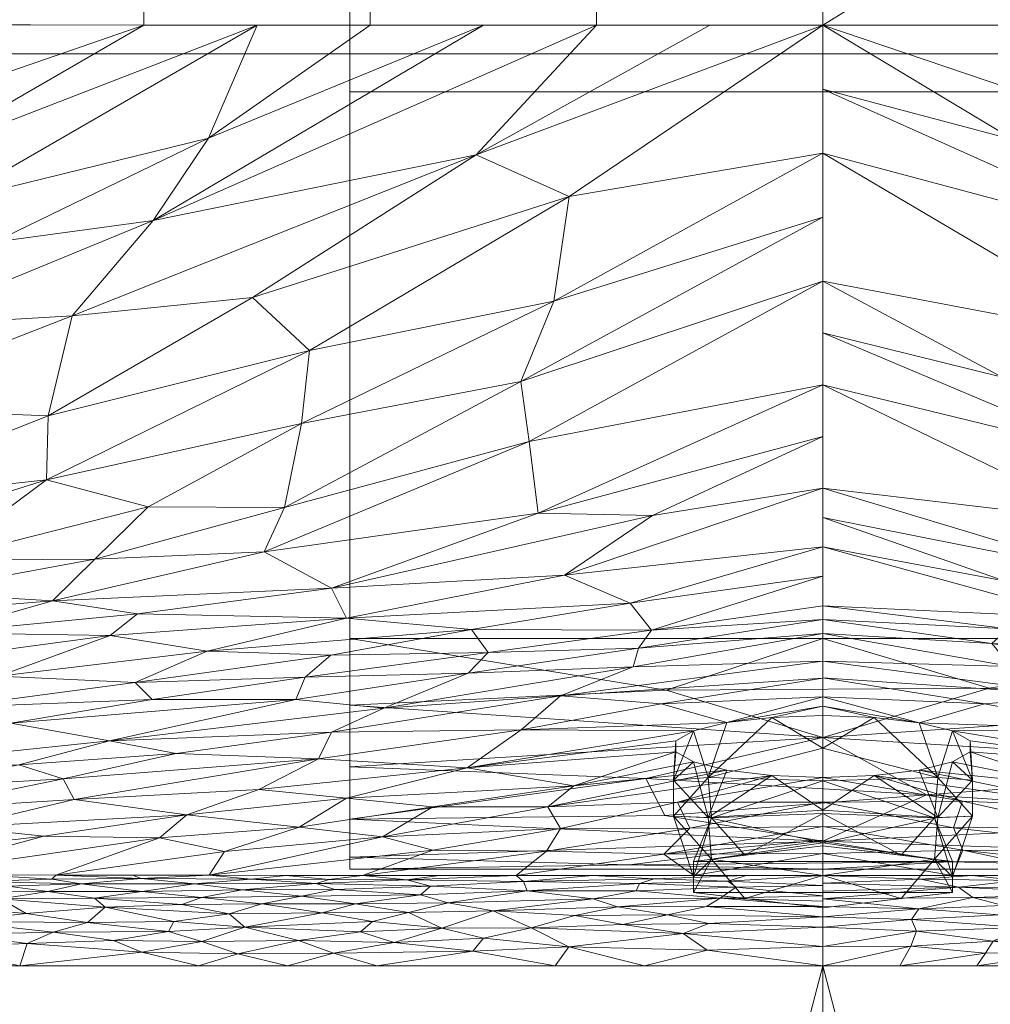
# Model space of a CAD drawing. Header units: millimetres. Extents: x -250 to 250, y 0 to 460.
# Tile 15 of 32: x -54 to 11, y 122 to 188. Entities that reach past the tile are written whole.
import ezdxf

# ---------------------------------------------------------------- set-up
doc = ezdxf.new("R2010")
doc.units = ezdxf.units.MM
doc.layers.add('A-GENM', color=13, linetype='Continuous')

# ---------------------------------------------------------------- blocks, each defined once
blk = doc.blocks.new('MODEL_CL0519I-6DAAULS - MODEL_CL0519I-6DAAULS-438018-Preview')
at = {"layer": 'A-GENM', "lineweight": 9}
mesh = blk.add_polyface(dxfattribs=at)
corners = [(250, -10), (249.748, -7.772), (249.004, -5.656), (247.807, -3.76), (246.217, -2.178), (244.315, -0.988), (242.196, -0.25), (239.965, 0), (-239.965, 0), (-242.194, -0.25), (-244.312, -0.987), (-246.214, -2.175), (-247.804, -3.757), (-249.002, -5.653), (-249.747, -7.769), (-250, -10), (-250, -210), (-250, -330.708), (-250, -391.062), (-249.982, -421.24), (-246.714, -435.878), (-238.285, -448.284), (-225.879, -456.713), (-211.238, -459.981), (-181.063, -460), (-120.709, -460), (0, -460), (120.708, -460), (181.062, -460), (211.239, -459.981), (225.878, -456.714), (238.284, -448.285), (246.713, -435.879), (249.981, -421.238), (250, -391.063), (250, -330.708), (250, -210), (0, -124.794), (190.893, -124.794), (202.768, -125.656), (214.028, -129.496), (223.887, -136.152), (231.658, -145.159), (236.798, -155.888), (238.946, -167.587), (239, -191.45), (239, -286.897), (239, -382.344), (238.946, -406.205), (236.798, -417.903), (231.659, -428.634), (223.888, -437.641), (214.028, -444.297), (202.77, -448.137), (190.896, -449), (0, -449), (-190.895, -449), (-202.768, -448.137), (-214.028, -444.297), (-223.887, -437.642), (-231.658, -428.635), (-236.798, -417.904), (-238.946, -406.207), (-239, -382.343), (-239, -286.898), (-239, -191.45), (-238.946, -167.589), (-236.798, -155.89), (-231.659, -145.159), (-223.888, -136.153), (-214.028, -129.496), (-202.769, -125.656), (-190.895, -124.794), (17.5, -65), (12.374, -77.374), (0, -82.5), (-12.374, -77.374), (-17.5, -65), (-12.374, -52.626), (0, -47.5), (12.374, -52.626)]
mesh.append_faces([[corners[k] for k in face] for face in [(68, 15, 67), (80, 7, 79), (63, 18, 62), (58, 23, 57), (45, 36, 44)]], dxfattribs={"vtx0": -1, "vtx1": -1})
mesh.append_faces([[corners[k] for k in face] for face in [(72, 8, 15, 71)]], dxfattribs={"vtx0": -1, "vtx1": -1, "vtx2": -1})
mesh.append_faces([[corners[k] for k in face] for face in [(0, 7, 38, 39)]], dxfattribs={"vtx0": -1, "vtx1": -1, "vtx3": -1})
mesh.append_faces([[corners[k] for k in face] for face in [(8, 78, 79), (38, 73, 74, 37), (0, 43, 44, 36), (64, 16, 17), (62, 18, 19, 61), (25, 55, 56, 24), (36, 45, 46, 35), (33, 49, 50, 32), (34, 47, 48, 33), (47, 34, 35, 46), (29, 53, 54, 28)]], dxfattribs={"vtx0": -1, "vtx2": -1})
mesh.append_faces([[corners[k] for k in face] for face in [(7, 80, 73, 38)]], dxfattribs={"vtx0": -1, "vtx2": -1, "vtx3": -1})
mesh.append_faces([[corners[k] for k in face] for face in [(0, 5, 6, 7), (0, 3, 4, 5), (55, 25, 26, 27)]], dxfattribs={"vtx0": -1, "vtx3": -1})
mesh.append_faces([[corners[k] for k in face] for face in [(11, 12, 15, 10), (9, 10, 15, 8), (68, 69, 15), (65, 66, 16, 64), (70, 71, 15), (69, 70, 15), (75, 76, 37), (7, 8, 79), (74, 75, 37), (40, 41, 0), (42, 43, 0), (41, 42, 0), (39, 40, 0), (20, 21, 60), (48, 49, 33)]], dxfattribs={"vtx1": -1, "vtx2": -1})
mesh.append_faces([[corners[k] for k in face] for face in [(77, 78, 8, 72)]], dxfattribs={"vtx1": -1, "vtx2": -1, "vtx3": -1})
mesh.append_faces([[corners[k] for k in face] for face in [(66, 67, 15, 16), (72, 37, 76, 77), (17, 18, 63, 64), (19, 20, 60, 61), (58, 59, 22, 23), (21, 22, 59, 60), (56, 57, 23, 24), (27, 28, 54, 55), (31, 32, 50, 51), (51, 52, 30, 31), (29, 30, 52, 53)]], dxfattribs={"vtx1": -1, "vtx3": -1})
mesh.append_faces([[corners[k] for k in face] for face in [(13, 14, 15, 12)]], dxfattribs={"vtx2": -1})
mesh.append_faces([[corners[k] for k in face] for face in [(0, 1, 2, 3)]], dxfattribs={"vtx3": -1})
mesh = blk.add_polyface(dxfattribs=at)
corners = [(-172.365, -356, -150), (-172.365, -185.736, -150), (-172.365, -15.471, -150), (172.365, -15.471, -150), (172.365, -185.736, -150), (172.365, -356, -150)]
mesh.append_faces([[corners[k] for k in face] for face in [(1, 4, 5, 0)]], dxfattribs={"vtx0": -1})
mesh.append_faces([[corners[k] for k in face] for face in [(2, 3, 4, 1)]], dxfattribs={"vtx2": -1})
mesh = blk.add_polyface(dxfattribs=at)
corners = [(-6.408, -128.614, -1.138), (0, -128.078, -1.042), (-5.919, -127.903, -0.692), (-11.384, -126.44, -0.168), (-16.569, -125.714, -0.049), (-17.93, -126.618, -0.208), (-18.099, -130.026, -2.726), (-18.249, -129.622, -2.126), (-26.245, -129.771, -2.316), (-10.292, -124.794), (-20.585, -124.794), (-24.616, -126.611, -0.203), (-21.271, -127.463, -0.481), (-6.248, -127.123, -0.359), (-13.291, -127.367, -0.446), (-25.617, -128.855, -1.314), (-20.589, -129.203, -1.642), (-18.265, -128.504, -1.052), (-12.997, -130.499, -3.735), (-19.169, -130.414, -3.509), (-15.923, -130.836, -4.889), (-10.022, -129.359, -1.817), (0, -129.286, -2.169), (-5.146, -124.794), (-10.856, -125.644, -0.042), (-5.876, -126.12, -0.107), (-15.224, -129.239, -1.685), (-9.052, -130.052, -2.781), (-12.038, -128.835, -1.311), (-9.972, -130.834, -4.89), (-23.909, -125.675, -0.043), (-24.784, -128.216, -0.857), (0, -126.09, -0.411), (0, -127.386, -0.822), (-11.797, -128.21, -0.863), (0, -128.771, -1.262), (0, -130.315, -3.984), (0, -129.8, -3.077), (-6.534, -130.6, -4.029), (0, -130.83, -4.891), (-23.885, -130.84, -4.888), (0, -124.794), (-25.263, -130.162, -2.959)]
mesh.append_faces([[corners[k] for k in face] for face in [(32, 13, 33), (1, 0, 35), (39, 38, 29), (22, 27, 37), (35, 0, 22), (23, 25, 41)]], dxfattribs={"vtx0": -1, "vtx1": -1})
mesh.append_faces([[corners[k] for k in face] for face in [(0, 1, 2), (3, 4, 5), (6, 7, 8), (11, 12, 5), (13, 3, 14), (15, 16, 17), (18, 19, 20), (21, 22, 0), (23, 24, 25), (7, 21, 26), (16, 26, 17), (7, 27, 21), (28, 21, 0), (27, 6, 18), (13, 25, 3), (4, 10, 30), (5, 4, 30), (5, 30, 11), (24, 4, 3), (14, 3, 5), (17, 12, 31), (12, 17, 14), (12, 14, 5), (32, 25, 13), (13, 2, 33), (2, 14, 34), (14, 2, 13), (2, 34, 0), (28, 0, 34), (27, 22, 21), (17, 28, 34), (26, 21, 28), (17, 34, 14), (17, 26, 28), (7, 26, 16), (8, 7, 16), (7, 6, 27), (18, 29, 38), (38, 27, 18), (19, 18, 6), (27, 38, 36), (9, 4, 24), (25, 24, 3), (42, 19, 6)]], dxfattribs={"vtx0": -1, "vtx1": -1, "vtx2": -1})
mesh.append_faces([[corners[k] for k in face] for face in [(4, 9, 10), (27, 36, 37), (19, 40, 20), (25, 32, 41)]], dxfattribs={"vtx0": -1, "vtx2": -1})
mesh.append_faces([[corners[k] for k in face] for face in [(20, 29, 18), (23, 9, 24), (1, 33, 2), (39, 36, 38)]], dxfattribs={"vtx1": -1, "vtx2": -1})
mesh = blk.add_polyface(dxfattribs=at)
corners = [(20.02, -130.441, -3.575), (27.813, -130.557, -3.864), (26.237, -130.131, -2.899), (26.911, -129.544, -2.014), (19.769, -129.814, -2.389), (6.357, -130.452, -3.619), (5.129, -130.831, -4.891), (11.282, -130.606, -4.043), (7.795, -128.767, -1.257), (6.866, -129.313, -1.769), (13.744, -128.734, -1.227), (13.381, -127.566, -0.529), (9.346, -126.956, -0.304), (7.637, -127.635, -0.561), (23.862, -124.794), (17.896, -124.794), (23.414, -125.788, -0.056), (29.827, -124.794), (12.268, -130.306, -3.271), (10.39, -128.209, -0.863), (22.704, -126.652, -0.214), (28.658, -126.363, -0.146), (0, -128.771, -1.262), (0, -128.078, -1.042), (22.039, -128.484, -1.034), (16.582, -128.173, -0.838), (12.499, -129.824, -2.411), (5.805, -130.066, -2.807), (11.931, -124.794), (7.74, -125.859, -0.067), (16.994, -126.072, -0.097), (0, -126.089, -0.411), (19.516, -127.348, -0.436), (0, -124.794), (0, -127.384, -0.822), (15.353, -129.28, -1.727), (25.059, -129.023, -1.463), (20.516, -130.836, -4.89), (25.645, -130.84, -4.889), (15.387, -130.834, -4.891), (0, -129.489, -2.527), (0, -129.13, -1.895), (0, -130.159, -3.709), (0, -130.83, -4.891), (10.258, -130.833, -4.891), (5.965, -124.794), (25.472, -127.323, -0.423)]
mesh.append_faces([[corners[k] for k in face] for face in [(22, 8, 23), (23, 13, 34), (43, 5, 42)]], dxfattribs={"vtx0": -1, "vtx1": -1})
mesh.append_faces([[corners[k] for k in face] for face in [(0, 1, 2), (3, 4, 2), (5, 6, 7), (8, 9, 10), (11, 12, 13), (5, 7, 18), (11, 13, 19), (16, 20, 21), (13, 23, 19), (10, 24, 25), (26, 18, 4), (27, 26, 9), (28, 29, 30), (29, 31, 12), (30, 12, 32), (16, 15, 30), (32, 11, 25), (35, 4, 36), (3, 36, 4), (26, 4, 35), (0, 4, 18), (2, 4, 0), (18, 27, 5), (39, 0, 7), (9, 26, 35), (40, 27, 9), (9, 35, 10), (26, 27, 18), (5, 27, 42), (0, 18, 7), (25, 11, 19), (32, 12, 11), (10, 25, 19), (32, 25, 24), (10, 19, 8), (24, 10, 35), (23, 8, 19), (12, 34, 13), (30, 29, 12), (20, 30, 32), (30, 20, 16), (46, 20, 32), (24, 46, 32), (35, 36, 24), (37, 1, 0), (22, 9, 8)]], dxfattribs={"vtx0": -1, "vtx1": -1, "vtx2": -1})
mesh.append_faces([[corners[k] for k in face] for face in [(1, 37, 38), (9, 22, 41), (5, 43, 6)]], dxfattribs={"vtx0": -1, "vtx2": -1})
mesh.append_faces([[corners[k] for k in face] for face in [(14, 15, 16, 17), (33, 31, 29), (31, 34, 12), (40, 42, 27), (39, 37, 0), (44, 39, 7, 6), (45, 33, 29, 28), (15, 28, 30), (41, 40, 9)]], dxfattribs={"vtx1": -1, "vtx2": -1})
mesh = blk.add_polyface(dxfattribs=at)
corners = [(33.482, -128.35, -0.93), (27.698, -128.355, -0.941), (31.242, -128.941, -1.379), (32.624, -129.907, -2.504), (26.911, -129.544, -2.014), (26.237, -130.131, -2.899), (37.522, -128.937, -1.365), (42.867, -128.895, -1.318), (39.698, -128.277, -0.874), (43.744, -127.097, -0.326), (38.66, -127.382, -0.433), (43.4, -127.772, -0.594), (41.53, -126.433, -0.152), (35.057, -126.492, -0.169), (33.874, -130.307, -3.229), (42.005, -130.283, -3.153), (38.837, -129.878, -2.443), (25.472, -127.323, -0.423), (22.039, -128.484, -1.034), (32.72, -125.651, -0.038), (23.414, -125.788, -0.056), (28.658, -126.363, -0.146), (39.125, -125.606, -0.032), (35.793, -124.794), (22.704, -126.652, -0.214), (34.869, -129.451, -1.887), (41.553, -129.372, -1.783), (38.218, -130.598, -3.95), (33.009, -130.582, -3.919), (45.543, -129.766, -2.261), (45.577, -130.627, -4.006), (27.813, -130.557, -3.864), (35.902, -130.848, -4.887), (25.059, -129.023, -1.463), (41.031, -130.853, -4.887), (46.16, -130.859, -4.885), (48.701, -129.316, -1.704), (47.976, -128.729, -1.172), (30.773, -130.844, -4.888), (29.827, -124.794), (30.919, -127.064, -0.327), (30.112, -127.765, -0.607), (45.542, -125.713, -0.04), (41.758, -124.794), (47.432, -126.495, -0.16), (25.645, -130.84, -4.889)]
mesh.append_faces([[corners[k] for k in face] for face in [(39, 19, 23), (32, 28, 38)]], dxfattribs={"vtx0": -1, "vtx1": -1})
mesh.append_faces([[corners[k] for k in face] for face in [(0, 1, 2), (3, 4, 5), (6, 7, 8), (9, 10, 11), (12, 13, 10), (14, 15, 16), (1, 17, 18), (19, 20, 21), (22, 23, 19), (24, 17, 21), (10, 0, 8), (13, 12, 22), (2, 25, 6), (10, 9, 12), (16, 26, 25), (27, 14, 28), (15, 29, 16), (27, 30, 15), (15, 14, 27), (16, 29, 26), (26, 6, 25), (25, 3, 16), (31, 14, 5), (28, 32, 27), (4, 25, 2), (16, 3, 14), (33, 4, 2), (7, 6, 26), (0, 6, 8), (4, 3, 25), (5, 14, 3), (14, 31, 28), (30, 27, 34), (36, 7, 26), (8, 7, 37), (31, 38, 28), (39, 20, 19), (13, 19, 21), (19, 13, 22), (17, 40, 21), (41, 0, 10), (10, 13, 40), (11, 10, 8), (42, 22, 12), (42, 43, 22), (44, 42, 12), (17, 41, 40), (10, 40, 41), (13, 21, 40), (1, 0, 41), (6, 0, 2), (17, 1, 41), (1, 18, 33), (1, 33, 2), (37, 11, 8), (44, 12, 9)]], dxfattribs={"vtx0": -1, "vtx1": -1, "vtx2": -1})
mesh.append_faces([[corners[k] for k in face] for face in [(30, 34, 35)]], dxfattribs={"vtx0": -1, "vtx2": -1})
mesh.append_faces([[corners[k] for k in face] for face in [(43, 23, 22), (45, 38, 31), (32, 34, 27)]], dxfattribs={"vtx1": -1, "vtx2": -1})
mesh = blk.add_polyface(dxfattribs=at)
corners = [(65.706, -130.187, -2.861), (63.826, -129.798, -2.239), (59.964, -130.129, -2.783), (51.821, -129.762, -2.235), (57.858, -129.722, -2.159), (54.958, -129.278, -1.645), (47.432, -126.495, -0.16), (53.206, -126.294, -0.116), (45.542, -125.713, -0.04), (58.372, -128.737, -1.152), (66.516, -127.996, -0.661), (57.96, -127.769, -0.568), (64.616, -130.52, -3.601), (61.553, -129.285, -1.631), (45.543, -129.766, -2.261), (48.701, -129.316, -1.704), (45.577, -130.627, -4.006), (49.589, -130.286, -3.13), (42.005, -130.283, -3.153), (61.547, -130.88, -4.881), (56.707, -130.436, -3.434), (56.418, -130.873, -4.882), (69.754, -129.874, -2.323), (43.4, -127.772, -0.594), (47.976, -128.729, -1.172), (49.165, -127.707, -0.555), (57.915, -126.889, -0.246), (59.34, -126.045, -0.071), (51.466, -127.042, -0.299), (53.689, -124.794), (53.258, -128.306, -0.867), (65.418, -125.754, -0.033), (71.585, -124.794), (65.62, -124.794), (59.654, -124.794), (64.371, -127.001, -0.269), (65.847, -128.802, -1.181), (68.008, -129.38, -1.708), (42.867, -128.895, -1.318), (41.553, -129.372, -1.783), (66.676, -130.889, -4.879), (54.501, -130.134, -2.815), (51.544, -130.594, -3.879), (47.723, -124.794), (41.758, -124.794), (43.744, -127.097, -0.326), (51.289, -130.866, -4.884), (46.16, -130.859, -4.885)]
mesh.append_faces([[corners[k] for k in face] for face in [(19, 20, 21), (29, 27, 34), (46, 16, 47), (21, 42, 46)]], dxfattribs={"vtx0": -1, "vtx1": -1})
mesh.append_faces([[corners[k] for k in face] for face in [(0, 1, 2), (3, 4, 5), (6, 7, 8), (9, 10, 11), (2, 12, 0), (5, 4, 13), (14, 3, 15), (16, 17, 18), (1, 4, 2), (1, 0, 22), (23, 24, 25), (7, 26, 27), (7, 6, 28), (7, 29, 8), (5, 15, 3), (11, 30, 9), (11, 10, 35), (36, 10, 9), (28, 26, 7), (25, 24, 30), (9, 13, 36), (36, 13, 37), (13, 9, 5), (37, 13, 1), (30, 5, 9), (15, 5, 24), (22, 37, 1), (38, 15, 24), (14, 15, 39), (17, 14, 18), (17, 20, 41), (13, 4, 1), (41, 4, 3), (2, 20, 12), (42, 21, 20), (42, 20, 17), (41, 20, 2), (14, 17, 3), (4, 41, 2), (3, 17, 41), (27, 29, 7), (6, 45, 28), (25, 11, 28), (26, 11, 35), (11, 26, 28), (27, 35, 31), (35, 27, 26), (34, 27, 31), (20, 19, 12), (17, 16, 42), (25, 30, 11), (5, 30, 24), (25, 28, 45), (25, 45, 23), (16, 46, 42)]], dxfattribs={"vtx0": -1, "vtx1": -1, "vtx2": -1})
mesh.append_faces([[corners[k] for k in face] for face in [(12, 19, 40)]], dxfattribs={"vtx0": -1, "vtx2": -1})
mesh.append_faces([[corners[k] for k in face] for face in [(31, 32, 33, 34)]], dxfattribs={"vtx0": -1, "vtx3": -1})
mesh.append_faces([[corners[k] for k in face] for face in [(43, 44, 8, 29)]], dxfattribs={"vtx1": -1, "vtx2": -1})
mesh = blk.add_polyface(dxfattribs=at)
corners = [(0, -141.527, -55.401), (0, -139.349, -55.863), (0, -137.17, -56.324), (0, -134.991, -56.786), (0, -132.812, -57.247), (-8.66, -131.776, -52.356), (-8.66, -129.704, -42.573), (0, -128.668, -37.681), (0, -130.847, -37.22), (0, -133.026, -36.758), (0, -135.205, -36.297), (0, -137.383, -35.835), (-3.42, -137.51, -36.425), (-6.426, -137.873, -38.121), (-8.66, -138.429, -40.724), (-9.848, -139.11, -43.915), (-9.848, -139.83, -47.312), (-8.66, -140.504, -50.507), (-6.429, -141.05, -53.11), (-3.42, -141.405, -54.811), (-10, -134.798, -46.612), (-7.676, -137.385, -52.608), (-7.673, -134.72, -40.067), (-10, -137.206, -46.097), (-5.23, -132.187, -54.293), (-7.445, -134.695, -53.451), (-5.23, -129.294, -40.635), (-7.445, -131.924, -40.389), (-8.66, -130.74, -47.464)]
mesh.append_faces([[corners[k] for k in face] for face in [(1, 19, 0)]], dxfattribs={"vtx0": -1})
mesh.append_faces([[corners[k] for k in face] for face in [(19, 21, 18), (2, 21, 1), (5, 25, 24), (16, 23, 15), (9, 27, 8), (6, 27, 28), (28, 25, 5)]], dxfattribs={"vtx0": -1, "vtx1": -1})
mesh.append_faces([[corners[k] for k in face] for face in [(8, 27, 26), (17, 21, 23), (19, 1, 21), (22, 14, 23), (25, 21, 2), (20, 23, 21), (21, 25, 20), (20, 28, 27), (22, 10, 12), (22, 23, 20), (25, 28, 20), (20, 27, 22), (24, 25, 3), (9, 22, 27)]], dxfattribs={"vtx0": -1, "vtx1": -1, "vtx2": -1})
mesh.append_faces([[corners[k] for k in face] for face in [(25, 2, 3), (21, 17, 18), (27, 6, 26), (22, 9, 10)]], dxfattribs={"vtx0": -1, "vtx2": -1})
mesh.append_faces([[corners[k] for k in face] for face in [(14, 15, 23), (16, 17, 23), (13, 14, 22), (12, 13, 22)]], dxfattribs={"vtx1": -1, "vtx2": -1})
mesh.append_faces([[corners[k] for k in face] for face in [(26, 7, 8), (10, 11, 12), (3, 4, 24)]], dxfattribs={"vtx2": -1})
mesh = blk.add_polyface(dxfattribs=at)
corners = [(0, -128.668, -37.681), (-8.66, -129.704, -42.573), (-8.66, -131.776, -52.356), (0, -132.812, -57.247), (8.66, -131.776, -52.356), (8.66, -129.704, -42.573)]
mesh.append_faces([[corners[k] for k in face] for face in [(5, 1, 2, 4)]], dxfattribs={"vtx0": -1, "vtx2": -1})
mesh.append_faces([[corners[k] for k in face] for face in [(0, 1, 5)]], dxfattribs={"vtx1": -1})
mesh.append_faces([[corners[k] for k in face] for face in [(2, 3, 4)]], dxfattribs={"vtx2": -1})
mesh = blk.add_polyface(dxfattribs=at)
corners = [(0, -141.527, -55.401), (3.419, -141.405, -54.811), (6.425, -141.052, -53.113), (8.659, -140.506, -50.508), (9.848, -139.832, -47.314), (9.848, -139.112, -43.918), (8.66, -138.43, -40.724), (6.429, -137.874, -38.124), (3.42, -137.51, -36.425), (0, -137.383, -35.835), (0, -135.205, -36.297), (0, -133.026, -36.758), (0, -130.847, -37.22), (0, -128.668, -37.681), (8.66, -129.704, -42.573), (8.66, -131.776, -52.356), (0, -132.812, -57.247), (0, -134.991, -56.786), (0, -137.17, -56.324), (0, -139.349, -55.863), (10, -134.8, -46.615), (7.675, -137.387, -52.609), (7.676, -134.722, -40.07), (10, -137.208, -46.1), (5.23, -129.294, -40.635), (7.445, -131.925, -40.389), (5.23, -132.187, -54.293), (7.445, -134.695, -53.45), (8.66, -130.74, -47.464)]
mesh.append_faces([[corners[k] for k in face] for face in [(10, 8, 9)]], dxfattribs={"vtx0": -1})
mesh.append_faces([[corners[k] for k in face] for face in [(8, 22, 7), (18, 27, 17), (14, 25, 24), (5, 23, 4), (11, 22, 10)]], dxfattribs={"vtx0": -1, "vtx1": -1})
mesh.append_faces([[corners[k] for k in face] for face in [(17, 27, 26), (23, 6, 22), (8, 10, 22), (25, 22, 11), (20, 23, 22), (22, 25, 20), (21, 23, 20), (19, 1, 21), (20, 25, 28), (24, 25, 12), (20, 27, 21), (20, 28, 27), (23, 21, 3), (18, 21, 27)]], dxfattribs={"vtx0": -1, "vtx1": -1, "vtx2": -1})
mesh.append_faces([[corners[k] for k in face] for face in [(25, 11, 12), (22, 6, 7), (27, 15, 26), (21, 18, 19)]], dxfattribs={"vtx0": -1, "vtx2": -1})
mesh.append_faces([[corners[k] for k in face] for face in [(1, 2, 21), (5, 6, 23), (3, 4, 23), (28, 15, 27), (2, 3, 21), (14, 28, 25)]], dxfattribs={"vtx1": -1, "vtx2": -1})
mesh.append_faces([[corners[k] for k in face] for face in [(26, 16, 17), (19, 0, 1), (12, 13, 24)]], dxfattribs={"vtx2": -1})
mesh = blk.add_polyface(dxfattribs=at)
corners = [(-6.426, -137.873, -38.121), (-3.42, -137.51, -36.425), (-18.117, -135.459, -26.618), (-23.733, -138.043, -38.597), (-37.63, -136.59, -31.405), (-31.018, -138.621, -41.038), (-16.486, -136.853, -33.189), (0, -142.785, -61.337), (0, -142.156, -58.369), (-6.429, -141.05, -53.11), (-16.797, -134.136, -20.419), (-23.104, -132.405, -12.236), (-33.872, -132.659, -13.311), (-42.774, -137.402, -34.931), (-8.66, -140.504, -50.507), (-9.848, -139.83, -47.312), (-30.326, -136.281, -30.204), (-10.786, -142.319, -59.014), (0, -144.043, -67.273), (-25.735, -135.474, -26.555), (-3.42, -141.405, -54.811), (-20.085, -140.582, -50.588), (0, -141.527, -55.401), (-9.848, -139.11, -43.915), (-32.681, -140.434, -49.35), (-17.462, -142.856, -61.333), (0, -132.317, -11.911), (-8.658, -130.833, -4.89), (-9.342, -132.533, -12.92), (0, -135.745, -28.099), (-9.325, -135.816, -28.398), (0, -137.383, -35.835), (-8.66, -138.429, -40.724), (0, -134.107, -20.363), (-8.73, -134.025, -19.957), (-31.846, -130.843, -4.886), (-29.178, -142.036, -56.945), (-36.389, -134.51, -21.844), (-41.275, -135.086, -24.375), (-42.822, -138.799, -41.302), (-42.672, -140.223, -47.8), (-35.004, -142.626, -59.297), (0, -130.83, -4.891), (-39.808, -130.853, -4.885), (-24.581, -130.84, -4.887), (-17.316, -130.837, -4.889), (-12.573, -144.798, -70.629), (-20.61, -144.804, -70.301), (-32.186, -144.116, -66.356), (-43.39, -142.721, -59.079)]
mesh.append_faces([[corners[k] for k in face] for face in [(9, 8, 20), (29, 30, 31), (31, 30, 1), (35, 11, 44), (26, 28, 33)]], dxfattribs={"vtx0": -1, "vtx1": -1})
mesh.append_faces([[corners[k] for k in face] for face in [(3, 4, 5), (6, 0, 2), (10, 11, 12), (13, 5, 4), (16, 4, 3), (6, 19, 16), (21, 17, 9), (3, 21, 14), (9, 17, 7), (21, 3, 5), (24, 25, 21), (26, 27, 28), (6, 3, 23), (35, 12, 11), (29, 34, 30), (6, 2, 19), (1, 30, 2), (36, 25, 24), (30, 10, 2), (12, 2, 10), (21, 25, 17), (25, 18, 17), (24, 21, 5), (16, 37, 38), (5, 39, 24), (36, 40, 41), (34, 10, 30), (28, 34, 33), (28, 11, 34), (34, 11, 10), (12, 19, 2), (44, 11, 28), (46, 25, 36), (6, 16, 3), (37, 16, 19), (12, 37, 19), (16, 38, 4), (40, 36, 24), (36, 41, 47), (48, 47, 41), (49, 48, 41)]], dxfattribs={"vtx0": -1, "vtx1": -1, "vtx2": -1})
mesh.append_faces([[corners[k] for k in face] for face in [(17, 18, 7), (3, 15, 23), (12, 35, 43), (28, 27, 45), (28, 45, 44)]], dxfattribs={"vtx0": -1, "vtx2": -1})
mesh.append_faces([[corners[k] for k in face] for face in [(22, 20, 8)]], dxfattribs={"vtx1": -1})
mesh.append_faces([[corners[k] for k in face] for face in [(0, 1, 2), (7, 8, 9), (14, 15, 3), (9, 14, 21), (32, 0, 6), (23, 32, 6), (29, 33, 34)]], dxfattribs={"vtx1": -1, "vtx2": -1})
mesh.append_faces([[corners[k] for k in face] for face in [(26, 42, 27)]], dxfattribs={"vtx2": -1})
mesh = blk.add_polyface(dxfattribs=at)
corners = [(17.556, -142.842, -61.246), (29.359, -142.014, -56.806), (32.867, -140.408, -49.194), (0, -144.032, -67.223), (10.823, -142.307, -58.948), (0, -142.78, -61.312), (0, -142.154, -58.357), (6.425, -141.052, -53.113), (3.419, -141.405, -54.811), (8.659, -140.506, -50.508), (20.177, -140.57, -50.512), (33.715, -138.639, -40.99), (23.778, -138.038, -38.56), (9.848, -139.832, -47.314), (16.662, -136.832, -33.08), (9.848, -139.112, -43.918), (29.452, -133.43, -16.949), (40.006, -132.447, -12.25), (41.031, -130.853, -4.887), (9.719, -135.742, -28.041), (0, -137.383, -35.835), (3.42, -137.51, -36.425), (6.429, -137.874, -38.124), (18.396, -135.432, -26.477), (31.863, -136.009, -28.883), (0, -135.745, -28.099), (8.91, -134.003, -19.85), (8.66, -138.43, -40.724), (18.477, -132.471, -12.575), (10.647, -132.271, -11.677), (0, -134.107, -20.363), (17.544, -133.989, -19.715), (30.773, -130.844, -4.888), (26.078, -132.522, -12.754), (0, -141.527, -55.401), (26.077, -135.431, -26.337), (23.723, -144.364, -68.051), (34.612, -144.102, -66.063), (35.239, -142.601, -59.131), (20.516, -130.836, -4.89), (43.233, -138.984, -42.101), (37.722, -136.577, -31.327), (47.691, -139.834, -45.679), (0, -132.311, -11.884), (8.643, -130.832, -4.891), (0, -130.83, -4.891), (0, -133.209, -16.124), (35.007, -134.059, -19.775), (42.517, -134.902, -23.48), (12.698, -144.787, -70.559)]
mesh.append_faces([[corners[k] for k in face] for face in [(3, 4, 5), (22, 23, 21), (44, 29, 39)]], dxfattribs={"vtx0": -1, "vtx1": -1})
mesh.append_faces([[corners[k] for k in face] for face in [(0, 1, 2), (11, 12, 10), (14, 15, 12), (16, 17, 18), (22, 14, 23), (24, 14, 12), (25, 19, 26), (26, 28, 29), (23, 16, 31), (19, 31, 26), (10, 12, 9), (4, 10, 7), (10, 0, 2), (21, 23, 19), (4, 7, 5), (11, 10, 2), (14, 35, 23), (36, 37, 38), (3, 0, 4), (0, 10, 4), (16, 23, 35), (31, 19, 23), (31, 33, 28), (11, 2, 40), (12, 11, 41), (42, 2, 1), (31, 28, 26), (43, 29, 44), (29, 30, 26), (31, 16, 33), (29, 28, 39), (18, 33, 16), (32, 28, 33), (47, 24, 48), (14, 24, 35), (12, 41, 24), (49, 1, 0), (1, 36, 38), (47, 16, 35), (16, 47, 17), (24, 47, 35)]], dxfattribs={"vtx0": -1, "vtx1": -1, "vtx2": -1})
mesh.append_faces([[corners[k] for k in face] for face in [(6, 7, 8), (12, 13, 9), (19, 20, 21), (26, 30, 25), (12, 15, 13), (14, 27, 15), (28, 32, 39), (29, 46, 30)]], dxfattribs={"vtx0": -1, "vtx2": -1})
mesh.append_faces([[corners[k] for k in face] for face in [(9, 7, 10), (22, 27, 14), (25, 20, 19), (18, 32, 33), (6, 5, 7), (43, 46, 29)]], dxfattribs={"vtx1": -1, "vtx2": -1})
mesh.append_faces([[corners[k] for k in face] for face in [(8, 34, 6), (44, 45, 43)]], dxfattribs={"vtx2": -1})
mesh = blk.add_polyface(dxfattribs=at)
corners = [(31.863, -136.009, -28.883), (37.722, -136.577, -31.327), (42.517, -134.902, -23.48), (44.355, -133.359, -16.369), (52.097, -133.477, -16.741), (61.547, -130.88, -4.881), (57.823, -134.059, -19.219), (62.079, -132.303, -11.254), (44.845, -142.589, -58.321), (35.239, -142.601, -59.131), (34.612, -144.102, -66.063), (54.284, -141.009, -50.45), (47.691, -139.834, -45.679), (60.778, -135.241, -24.401), (50.051, -135.912, -27.834), (50.804, -137.299, -34.065), (58.577, -142.067, -54.739), (71.262, -139.33, -41.706), (61.791, -136.655, -30.632), (35.007, -134.059, -19.775), (40.006, -132.447, -12.25), (33.715, -138.639, -40.99), (71.805, -130.898, -4.877), (70.562, -132.885, -13.664), (43.233, -138.984, -42.101), (53.755, -138.229, -38.086), (63.901, -138.133, -37.033), (72.18, -136.251, -28.324), (71.049, -134.821, -22.143), (81.184, -132.796, -13.021), (69.149, -143.164, -58.354), (61.478, -145.036, -67.344), (76.053, -143.829, -60.303), (67.124, -145.581, -68.906), (80.669, -142.112, -52.58), (70.82, -141.5, -51.062), (55.119, -144.161, -64.308), (47.656, -146.885, -77.241), (45.974, -143.736, -63.381), (32.898, -145.551, -72.838), (41.16, -145.836, -73.318), (77.351, -139.828, -43.32), (73.725, -137.415, -33.276), (32.867, -140.408, -49.194), (51.289, -130.866, -4.884), (29.359, -142.014, -56.806), (41.031, -130.853, -4.887), (75.892, -145.556, -67.517)]
mesh.append_faces([[corners[k] for k in face] for face in [(0, 1, 2), (3, 4, 5), (6, 7, 4), (8, 9, 10), (11, 12, 9), (13, 14, 15), (11, 16, 17), (15, 18, 13), (19, 3, 20), (19, 2, 3), (6, 2, 14), (15, 14, 21), (22, 7, 23), (24, 12, 25), (26, 27, 18), (28, 29, 23), (30, 31, 32), (33, 32, 31), (11, 17, 26), (11, 8, 16), (12, 11, 26), (26, 18, 25), (34, 35, 30), (30, 36, 31), (36, 37, 31), (38, 10, 39), (35, 16, 36), (35, 36, 30), (38, 40, 36), (35, 41, 17), (23, 6, 13), (18, 27, 28), (27, 26, 42), (13, 18, 28), (18, 15, 25), (23, 13, 28), (13, 6, 14), (2, 6, 4), (21, 14, 1), (24, 25, 15), (26, 25, 12), (21, 24, 15), (12, 24, 43), (23, 7, 6), (5, 4, 7), (2, 4, 3), (14, 2, 1), (12, 45, 9), (10, 38, 8), (38, 39, 40), (16, 8, 38), (9, 8, 11), (44, 20, 3), (36, 16, 38), (17, 16, 35), (17, 42, 26), (32, 33, 47)]], dxfattribs={"vtx0": -1, "vtx1": -1, "vtx2": -1})
mesh.append_faces([[corners[k] for k in face] for face in [(3, 5, 44), (20, 44, 46)]], dxfattribs={"vtx0": -1, "vtx2": -1})
mesh.append_faces([[corners[k] for k in face] for face in [(22, 5, 7)]], dxfattribs={"vtx1": -1, "vtx2": -1})
mesh = blk.add_polyface(dxfattribs=at)
corners = [(-31.638, -146.681, -161.995), (-31.638, -142.222, -161.121), (-31.638, -138.092, -159.738), (-31.638, -134.604, -157.608), (-31.638, -132.055, -154.195), (-31.638, -131.258, -150), (31.638, -131.258, -150), (31.638, -132.055, -154.195), (31.638, -134.604, -157.608), (31.638, -138.092, -159.738), (31.638, -142.222, -161.121), (31.638, -146.681, -161.995), (0, -146.681, -161.995), (0, -140.065, -160.496), (0, -131.258, -150), (0, -133.129, -156.049), (-6.913, -136.219, -158.767), (10.478, -143.217, -161.358), (-11.098, -143.352, -161.387), (-8.407, -131.743, -153.355), (12.947, -131.557, -152.682), (10.562, -134.844, -157.806), (11.832, -137.314, -159.371)]
mesh.append_faces([[corners[k] for k in face] for face in [(1, 18, 0), (7, 20, 6), (0, 18, 12), (11, 17, 10), (5, 19, 4), (6, 20, 14)]], dxfattribs={"vtx0": -1, "vtx1": -1})
mesh.append_faces([[corners[k] for k in face] for face in [(21, 16, 15), (17, 18, 13), (3, 15, 16), (22, 16, 21), (13, 18, 1), (15, 19, 20), (15, 4, 19), (21, 8, 22), (17, 13, 10), (18, 17, 12), (2, 16, 13), (20, 19, 14), (15, 20, 7), (15, 8, 21), (9, 13, 22), (13, 16, 22)]], dxfattribs={"vtx0": -1, "vtx1": -1, "vtx2": -1})
mesh.append_faces([[corners[k] for k in face] for face in [(16, 2, 3), (13, 1, 2), (22, 8, 9)]], dxfattribs={"vtx0": -1, "vtx2": -1})
mesh.append_faces([[corners[k] for k in face] for face in [(3, 4, 15), (11, 12, 17), (7, 8, 15), (9, 10, 13), (5, 14, 19)]], dxfattribs={"vtx1": -1, "vtx2": -1})
mesh = blk.add_polyface(dxfattribs=at)
corners = [(-31.638, -220, -150), (31.638, -220, -150), (31.638, -131.258, -150), (-31.638, -131.258, -150)]
mesh.append_faces([[corners[k] for k in face] for face in [(0, 1, 2, 3)]])
mesh = blk.add_polyface(dxfattribs=at)
corners = [(31.638, -146.681, -161.995), (31.638, -142.222, -161.121), (31.638, -138.092, -159.738), (31.638, -134.604, -157.608), (31.638, -132.055, -154.195), (31.638, -131.258, -150), (31.638, -220, -150), (31.638, -220, -167.5), (31.638, -183.2, -167.5)]
mesh.append_faces([[corners[k] for k in face] for face in [(7, 8, 6)]], dxfattribs={"vtx1": -1})
mesh.append_faces([[corners[k] for k in face] for face in [(1, 2, 5, 0)]], dxfattribs={"vtx1": -1, "vtx2": -1})
mesh.append_faces([[corners[k] for k in face] for face in [(8, 0, 5, 6)]], dxfattribs={"vtx1": -1, "vtx3": -1})
mesh.append_faces([[corners[k] for k in face] for face in [(3, 4, 5, 2)]], dxfattribs={"vtx2": -1})
mesh = blk.add_polyface(dxfattribs=at)
corners = [(-37.191, -152.477, -97.926), (-19.473, -158.872, -107.62), (-18.848, -154.491, -102.148), (-17.462, -142.856, -61.333), (0, -145.163, -72.557), (0, -144.043, -67.273), (-22.198, -145.755, -74.625), (-11.293, -146.334, -77.888), (-20.61, -144.804, -70.301), (-12.573, -144.798, -70.629), (-12.111, -150.528, -94.802), (-19.074, -150.972, -95.655), (0, -154.757, -101.457), (-44.38, -160.708, -108.81), (-21.379, -166.503, -113.85), (-38.34, -156.92, -104.818), (0, -147.014, -81.128), (0, -147.94, -85.414), (-11.978, -164.132, -112.32), (-32.186, -144.116, -66.356), (-34.72, -146.109, -75.256), (-31.556, -148.042, -84.495), (-17.232, -148.057, -85.73), (-36.117, -149.604, -90.492), (-44.302, -146.332, -75.239), (-39.459, -166.652, -113.693), (-23.619, -172.791, -117.073), (-30.373, -166.474, -113.723), (0, -163.635, -110.768), (0, -156.721, -105.376), (0, -167.092, -113.464), (0, -179.105, -118.08), (-12.768, -180.006, -119.257), (0, -183.382, -119.04), (0, -170.549, -116.161), (-31.973, -172.336, -116.827), (0, -148.866, -89.699), (0, -152.793, -97.538), (-12.378, -147.329, -82.596), (-14.026, -187.665, -120), (-23.349, -179.757, -119.194), (-33.217, -180.237, -119.272), (-28.053, -187.67, -120), (-29.178, -142.036, -56.945), (-39.504, -172.406, -116.791), (0, -187.66, -120), (-50.281, -175.719, -117.985)]
mesh.append_faces([[corners[k] for k in face] for face in [(16, 7, 17), (34, 14, 31), (36, 22, 37), (37, 10, 12), (30, 18, 34), (45, 40, 39), (33, 32, 45)]], dxfattribs={"vtx0": -1, "vtx1": -1})
mesh.append_faces([[corners[k] for k in face] for face in [(0, 1, 2), (6, 7, 8), (3, 9, 4), (10, 11, 12), (13, 14, 15), (14, 18, 15), (19, 6, 8), (20, 21, 22), (23, 2, 11), (21, 20, 24), (25, 26, 27), (1, 28, 2), (23, 0, 2), (23, 11, 21), (15, 1, 0), (18, 30, 1), (31, 14, 26), (32, 33, 26), (15, 18, 1), (13, 27, 14), (35, 32, 26), (2, 29, 11), (11, 10, 21), (6, 19, 20), (6, 20, 22), (39, 40, 41), (25, 35, 26), (17, 7, 38), (32, 35, 40), (6, 38, 7), (16, 9, 7), (8, 7, 9), (6, 22, 38), (22, 36, 38), (43, 8, 9), (14, 34, 18), (26, 14, 27), (25, 44, 35), (40, 35, 44), (44, 41, 40), (42, 41, 46), (40, 45, 32), (37, 22, 10), (21, 10, 22)]], dxfattribs={"vtx0": -1, "vtx1": -1, "vtx2": -1})
mesh.append_faces([[corners[k] for k in face] for face in [(3, 4, 5), (11, 29, 12)]], dxfattribs={"vtx0": -1, "vtx2": -1})
mesh.append_faces([[corners[k] for k in face] for face in [(16, 4, 9), (28, 29, 2), (36, 17, 38), (42, 39, 41), (30, 28, 1), (33, 31, 26)]], dxfattribs={"vtx1": -1, "vtx2": -1})
mesh = blk.add_polyface(dxfattribs=at)
corners = [(23.179, -178.997, -119.029), (38.133, -169.455, -115.367), (16.962, -176.218, -118.31), (41.16, -145.836, -73.318), (32.898, -145.551, -72.838), (23.495, -147.284, -81.68), (0, -145.163, -72.557), (17.556, -142.842, -61.246), (0, -144.032, -67.223), (0, -148.866, -89.699), (11.466, -147.226, -82.129), (0, -147.94, -85.414), (44.769, -174.603, -117.627), (15.134, -187.661, -120), (22.701, -187.662, -120), (31.862, -148.028, -84.353), (29.359, -142.014, -56.806), (12.698, -144.787, -70.559), (23.723, -144.364, -68.051), (41.079, -180.111, -119.227), (30.268, -187.664, -120), (0, -147.014, -81.128), (0, -152.793, -97.538), (12.884, -149.046, -90.116), (0, -150.83, -93.619), (11.402, -154.886, -102.87), (0, -160.178, -108.072), (19.044, -155.054, -102.955), (0, -179.105, -118.08), (17.993, -169.21, -115.437), (12.337, -146.038, -76.434), (32.854, -150.036, -92.224), (37.359, -152.459, -97.851), (34.324, -165.918, -113.289), (34.873, -161.038, -109.402), (0, -170.549, -116.161), (19.635, -159.848, -108.601), (0, -163.635, -110.768), (17.276, -150.916, -95.577), (45.834, -148.323, -83.94), (0, -156.721, -105.376), (0, -187.66, -120), (7.567, -187.66, -120), (20.208, -163.857, -112.034), (0, -174.827, -117.12), (36.007, -155.419, -102.873), (22.374, -145.742, -74.526), (34.612, -144.102, -66.063), (37.835, -187.666, -120)]
mesh.append_faces([[corners[k] for k in face] for face in [(6, 7, 8), (9, 10, 11), (22, 23, 24), (35, 36, 37), (26, 25, 40), (44, 43, 35)]], dxfattribs={"vtx0": -1, "vtx1": -1})
mesh.append_faces([[corners[k] for k in face] for face in [(0, 1, 2), (3, 4, 5), (15, 3, 5), (16, 17, 18), (7, 6, 17), (25, 26, 27), (28, 2, 29), (17, 30, 18), (23, 15, 5), (31, 27, 32), (29, 33, 34), (27, 36, 32), (31, 38, 25), (36, 27, 37), (39, 15, 31), (11, 10, 30), (38, 31, 15), (24, 23, 10), (31, 25, 27), (1, 33, 2), (29, 2, 33), (43, 29, 34), (43, 44, 29), (32, 36, 45), (45, 36, 43), (41, 0, 2), (0, 13, 12), (45, 43, 34), (35, 43, 36), (10, 5, 46), (10, 46, 30), (18, 30, 46), (17, 21, 30), (47, 18, 46), (4, 47, 46), (5, 4, 46), (14, 19, 12), (38, 40, 25), (23, 5, 10), (22, 38, 23), (15, 23, 38)]], dxfattribs={"vtx0": -1, "vtx1": -1, "vtx2": -1})
mesh.append_faces([[corners[k] for k in face] for face in [(12, 13, 14), (19, 14, 20), (38, 22, 40), (0, 41, 42)]], dxfattribs={"vtx0": -1, "vtx2": -1})
mesh.append_faces([[corners[k] for k in face] for face in [(6, 21, 17), (21, 11, 30), (28, 41, 2), (9, 24, 10), (20, 48, 19), (26, 37, 27), (44, 28, 29), (42, 13, 0)]], dxfattribs={"vtx1": -1, "vtx2": -1})
mesh = blk.add_polyface(dxfattribs=at)
corners = [(32.854, -150.036, -92.224), (37.359, -152.459, -97.851), (51.505, -149.198, -86.849), (51.787, -161.552, -109.334), (34.324, -165.918, -113.289), (38.133, -169.455, -115.367), (50.201, -168.243, -114.477), (23.179, -178.997, -119.029), (44.769, -174.603, -117.627), (55.429, -173.164, -116.937), (70.795, -168.815, -114.34), (61.95, -167.536, -113.755), (64.87, -180.935, -119.319), (45.402, -187.668, -120), (52.97, -187.671, -120), (60.537, -187.674, -120), (75.892, -145.556, -67.517), (58.991, -147.053, -76.379), (68.737, -147.79, -77.959), (47.656, -146.885, -77.241), (55.119, -144.161, -64.308), (41.16, -145.836, -73.318), (66.687, -155.669, -101.241), (51.918, -157.271, -104.581), (31.862, -148.028, -84.353), (74.097, -149.694, -84.876), (60.806, -149.751, -87.56), (59.15, -151.912, -94.697), (60.752, -178.784, -118.838), (37.835, -187.666, -120), (65.949, -162.112, -109.261), (80.981, -172.257, -116.068), (58.17, -175.924, -117.985), (72.16, -172.208, -116.226), (45.11, -155.463, -102.468), (36.007, -155.419, -102.873), (34.873, -161.038, -109.402), (48.685, -151.975, -95.943), (64.863, -153.213, -96.986), (75.098, -162.131, -108.81), (81.43, -154.833, -98.292), (67.124, -145.581, -68.906), (61.478, -145.036, -67.344), (45.834, -148.323, -83.94), (76.632, -152.431, -93.663), (83.362, -150.443, -85.923), (68.104, -187.677, -120), (78.15, -177.78, -118.42), (41.079, -180.111, -119.227)]
mesh.append_faces([[corners[k] for k in face] for face in [(46, 47, 15)]], dxfattribs={"vtx0": -1, "vtx1": -1})
mesh.append_faces([[corners[k] for k in face] for face in [(0, 1, 2), (3, 4, 5), (6, 5, 7), (6, 7, 8), (9, 10, 11), (16, 17, 18), (19, 20, 21), (22, 23, 3), (21, 24, 19), (25, 26, 27), (30, 22, 3), (11, 30, 6), (28, 12, 31), (10, 32, 33), (23, 27, 34), (35, 36, 34), (17, 2, 18), (37, 34, 27), (27, 23, 38), (2, 26, 18), (30, 11, 39), (30, 40, 22), (26, 25, 18), (17, 16, 41), (42, 19, 17), (2, 17, 43), (17, 19, 43), (26, 37, 27), (37, 2, 1), (38, 25, 27), (2, 37, 26), (35, 34, 37), (37, 1, 35), (23, 34, 36), (4, 3, 23), (23, 22, 38), (4, 23, 36), (3, 5, 6), (44, 38, 22), (25, 38, 45), (24, 43, 19), (2, 43, 0), (31, 33, 28), (32, 9, 48), (11, 6, 8), (3, 6, 30), (9, 11, 8), (10, 39, 11), (48, 9, 8), (10, 9, 32), (33, 32, 28), (48, 29, 32), (13, 12, 28), (29, 28, 32), (47, 31, 12), (15, 47, 12), (42, 17, 41)]], dxfattribs={"vtx0": -1, "vtx1": -1, "vtx2": -1})
mesh.append_faces([[corners[k] for k in face] for face in [(28, 29, 13)]], dxfattribs={"vtx0": -1, "vtx2": -1})
mesh.append_faces([[corners[k] for k in face] for face in [(12, 13, 14, 15)]], dxfattribs={"vtx0": -1, "vtx3": -1})
mesh = blk.add_polyface(dxfattribs=at)
corners = [(-31.638, -146.681, -161.995), (31.638, -146.681, -161.995), (31.638, -183.2, -167.5), (-31.638, -183.2, -167.5)]
mesh.append_faces([[corners[k] for k in face] for face in [(0, 1, 2, 3)]])
mesh = blk.add_polyface(dxfattribs=at)
corners = [(-31.638, -183.2, -167.5), (31.638, -183.2, -167.5), (31.638, -220, -167.5), (-31.638, -220, -167.5)]
mesh.append_faces([[corners[k] for k in face] for face in [(0, 1, 2, 3)]])
mesh = blk.add_polyface(dxfattribs=at)
corners = [(0, -359.679, -120), (15.134, -359.68, -120), (30.268, -359.681, -120), (45.403, -359.682, -120), (60.537, -359.683, -120), (75.671, -359.685, -120), (90.805, -359.687, -120), (105.939, -359.688, -120), (121.013, -359.276, -120), (134.905, -354.03, -120), (143.183, -341.739, -120), (144.424, -326.666, -120), (144.456, -311.532, -120), (144.478, -296.398, -120), (144.489, -281.263, -120), (144.489, -266.129, -120), (144.477, -250.995, -120), (144.455, -235.861, -120), (144.381, -220.727, -120), (143.01, -205.875, -120), (134.923, -193.569, -120), (121.071, -187.954, -120), (105.939, -187.697, -120), (90.805, -187.688, -120), (75.671, -187.681, -120), (60.537, -187.674, -120), (45.403, -187.668, -120), (30.268, -187.664, -120), (15.134, -187.661, -120), (0, -187.66, -120), (-112.21, -187.699, -120), (-126.174, -188.35, -120), (-138.296, -195.018, -120), (-142.449, -200.634, -120), (-144.745, -207.232, -120), (-145.108, -221.233, -120), (-145.089, -277.101, -120), (-145.108, -331.439, -120), (-143.388, -344.789, -120), (-134.95, -355.188, -120), (-122.275, -359.62, -120), (-108.716, -359.689, -120)]
mesh.append_faces([[corners[k] for k in face] for face in [(21, 19, 20)]], dxfattribs={"vtx0": -1})
mesh.append_faces([[corners[k] for k in face] for face in [(5, 14, 4)]], dxfattribs={"vtx0": -1, "vtx1": -1})
mesh.append_faces([[corners[k] for k in face] for face in [(15, 25, 4, 14)]], dxfattribs={"vtx0": -1, "vtx1": -1, "vtx2": -1})
mesh.append_faces([[corners[k] for k in face] for face in [(36, 29, 30, 35), (31, 34, 35, 30), (41, 36, 37, 40)]], dxfattribs={"vtx0": -1, "vtx2": -1})
mesh.append_faces([[corners[k] for k in face] for face in [(36, 41, 0, 29)]], dxfattribs={"vtx0": -1, "vtx2": -1, "vtx3": -1})
mesh.append_faces([[corners[k] for k in face] for face in [(39, 40, 37, 38), (10, 11, 8, 9)]], dxfattribs={"vtx1": -1})
mesh.append_faces([[corners[k] for k in face] for face in [(27, 28, 1, 2), (26, 27, 2, 3), (25, 26, 3, 4), (28, 29, 0, 1), (23, 24, 16, 17), (21, 22, 18, 19), (22, 23, 17, 18), (24, 25, 15, 16), (12, 13, 6, 7), (11, 12, 7, 8), (13, 14, 5, 6)]], dxfattribs={"vtx1": -1, "vtx3": -1})
mesh.append_faces([[corners[k] for k in face] for face in [(32, 33, 34, 31)]], dxfattribs={"vtx2": -1})

msp = doc.modelspace()

# ---------------------------------------------------------------- block references
at = {"layer": 'A-GENM', "lineweight": 9, "rotation": 180}
msp.add_blockref('MODEL_CL0519I-6DAAULS - MODEL_CL0519I-6DAAULS-438018-Preview', (0, 0, 850), dxfattribs=at)

doc.saveas('drawing.dxf')
